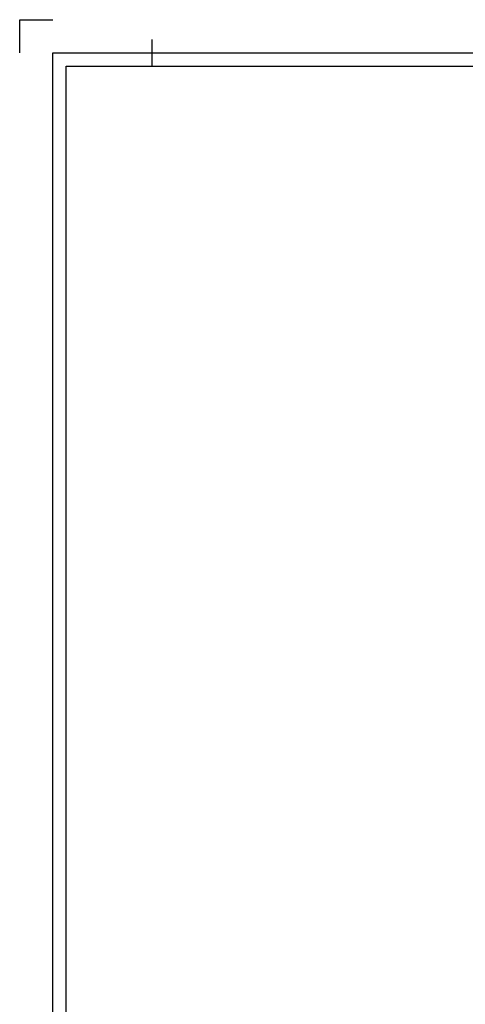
# Model space of a CAD drawing. Header units: millimetres. Extents: x -30 to 390, y -840 to -543.
# Tile 3 of 12: x -30 to 37, y -692 to -543. Entities that reach past the tile are written whole.
import ezdxf

# ---------------------------------------------------------------- set-up
doc = ezdxf.new("R2010")
doc.units = ezdxf.units.MM
doc.layers.get('0').update_dxf_attribs({"linetype": 'CONTINUOUS'})

# ---------------------------------------------------------------- blocks, each defined once
blk = doc.blocks.new('DINA3_00002', base_point=(383, -833.08))
for p, q in [((-10, -550.08), (-10, -546.08)), ((-23, -833.08), (-23, -550.08)), ((-23, -550.08), (383, -550.08))]:
    blk.add_line(p, q)
for points in [[(-30, -548.08), (-30, -543.08), (-25, -543.08)], [(-25, -835.08), (-25, -548.08), (385, -548.08)]]:
    blk.add_lwpolyline(points)
blk = doc.blocks.new('_ZBL0004_00001')
blk.add_blockref('DINA3_00002', (383, -833.08))

msp = doc.modelspace()

# ---------------------------------------------------------------- block references
msp.add_blockref('_ZBL0004_00001', (0, 0))

doc.saveas('drawing.dxf')
